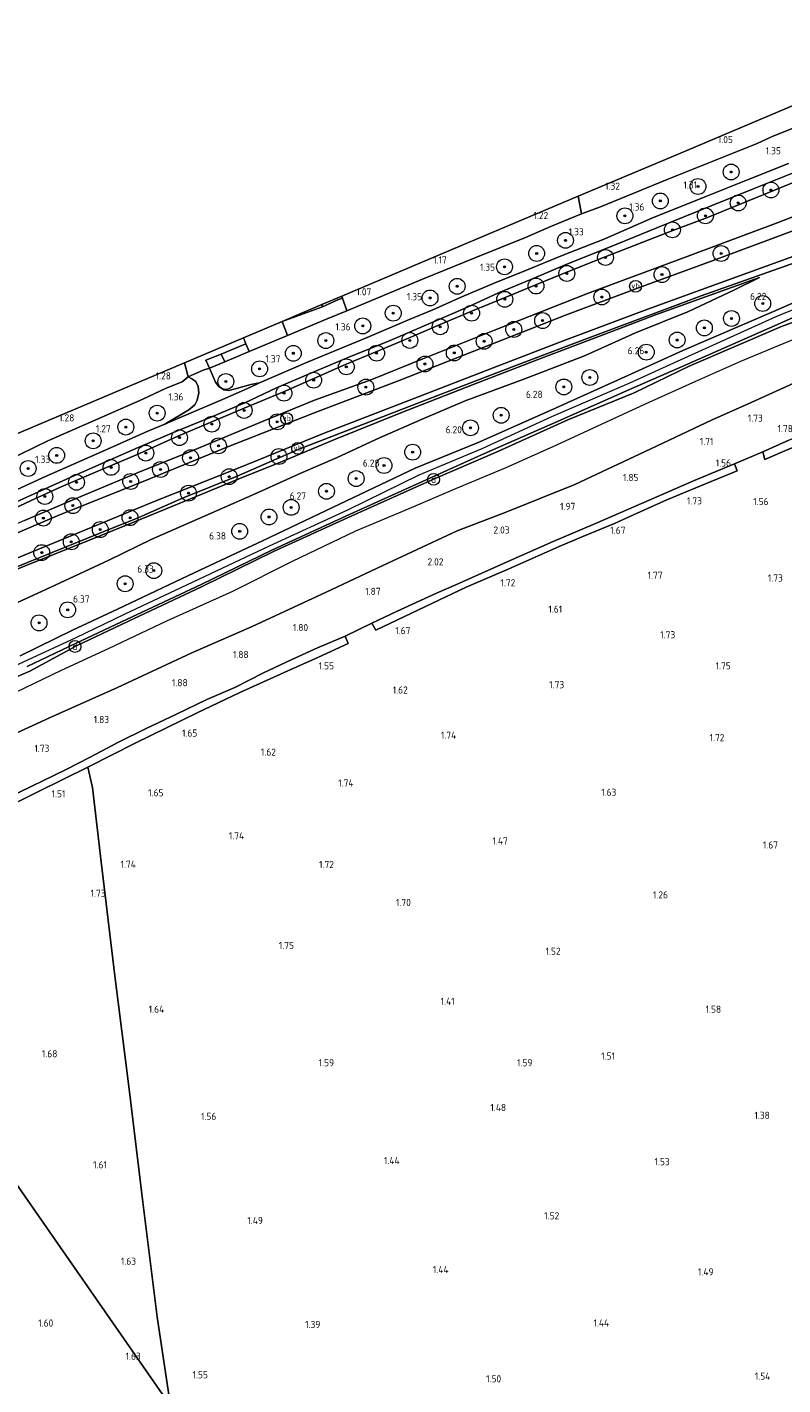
# Model space of a CAD drawing. Extents: x 130905 to 137824, y 412333 to 417928.
# Tile 246 of 256: x 135825 to 136016, y 416420 to 416762. Entities that reach past the tile are written whole.
import ezdxf
from ezdxf.enums import TextEntityAlignment as Align
from ezdxf.lldxf.tags import DXFTag

# ---------------------------------------------------------------- set-up
doc = ezdxf.new("R2010")
doc.units = 0
for name, color, linetype, lineweight in [('B-ME-GR-BOOM-S', 90, 'Continuous', 25), ('B-ME-GR-GRAS-GV', 60, 'Continuous', 13), ('B-ME-GW-TALUD_KRUIN-G', 90, 'Continuous', 18), ('B-ME-GW-TALUD_TEEN-G', 90, 'Continuous', 18), ('B-ME-IE-MEUBILAIR_DIJKPAAL-S', 7, 'Continuous', 25), ('B-ME-IE-MEUBILAIR_WEGMEUBILAIR-S', 7, 'Continuous', 25), ('B-ME-IE-TERREINAFSCHEIDING_DOORGANG-G', 210, 'Continuous', 18), ('B-ME-IE-TERREINAFSCHEIDING_KUNSTMATIG_HEKWERK-G', 20, 'IE-TERREINAFSCHEIDING-KUNSTMATIG', 18), ('B-ME-KG-GRENS_OPNAME-G', 210, 'KG-OPNAME', 18), ('B-ME-OG-BREUKLIJN-G', 7, 'Continuous', 18), ('B-ME-VH-ONVERHARD-GV', 252, 'Continuous', 18), ('B-ME-VH-VERHARDING_ASFALT-GV', 252, 'Continuous', 18), ('B-ME-VH-VERHARDING_HALFVERHARDING-GV', 252, 'Continuous', 18), ('B-ME-WH-WINTERBED-G', 150, 'WH-WINTERBED', 18), ('X-XX-AL-HOOGTELABEL-S', 7, 'Continuous', 25)]:
    doc.layers.add(name, color=color, linetype=linetype, lineweight=lineweight)
doc.styles.add('NLCS-ISO', font='NLCS-ISO.ttf')
doc.styles.add('NLCS-ISO-ANNOTATIVE-T18', font='NLCS-ISO.ttf', dxfattribs={"height": 1.8})
doc.styles.get("Standard").update_dxf_attribs({"font": 'arial.ttf'})
doc.linetypes.add('IE-TERREINAFSCHEIDING-KUNSTMATIG', pattern='A,4,[82,NLCS.SHX,S=0.75,R=90,X=0,Y=0],4,-2', length=10)
tags = doc.linetypes.add('KG-OPNAME', pattern='A,5.5,-2,["O",Standard,S=1.8,R=0,X=-0.5,Y=-0.9],-2,5.5,-2,[5,NLCS.SHX,S=0.75,R=0,X=0,Y=0],-2', length=19).pattern_tags.tags
tags[6] = DXFTag(74, 10)
tags = doc.linetypes.add('WH-WINTERBED', pattern='A,6,-3.5,["WB",Standard,S=1.8,R=0,X=-1.5,Y=-0.9],-3.5,6,-3.5,6,-3.5,6,-3.5,6,-3.5', length=51).pattern_tags.tags
tags[6] = DXFTag(74, 10)

# ---------------------------------------------------------------- blocks, each defined once
blk = doc.blocks.new('SAL-HOOGTELABEL-SO')
at = {"color": 0, "linetype": 'ByBlock', "lineweight": -2, "style": 'NLCS-ISO-ANNOTATIVE-T18'}
blk.add_attdef('HOOGTE', text='', height=1.8, dxfattribs=at).set_placement((2.79, 0), align=Align.RIGHT)
blk = doc.blocks.new('SGR-BOOM_01-SO')
at = {"linetype": 'ByBlock', "lineweight": 18}
h = blk.add_hatch(color=0, dxfattribs=at)
h.dxf.hatch_style = 1
edge = h.paths.add_edge_path()
edge.add_arc((0, 0), 0.25, 0, 360)
at = {"color": 0, "linetype": 'ByBlock', "lineweight": 18}
for radius in [2, 0.25]:
    blk.add_circle((0, 0), radius, dxfattribs=at)
blk = doc.blocks.new('SIE-DIJKPAAL-SO')
at = {"color": 0, "linetype": 'ByBlock', "lineweight": 18}
blk.add_circle((0, 0), 1.5, dxfattribs=at)
at = {"color": 0, "linetype": 'ByBlock', "lineweight": 18, "style": 'NLCS-ISO'}
blk.add_text('d', height=1.8, dxfattribs=at).set_placement((0, 0), align=Align.MIDDLE_CENTER)
blk = doc.blocks.new('SIE-WEG_PAAL_VERKEERSBORD-SO')
at = {"color": 0, "linetype": 'ByBlock', "lineweight": 18}
blk.add_circle((0, 0), 1.5, dxfattribs=at)
at = {"color": 0, "linetype": 'ByBlock', "lineweight": 18, "style": 'NLCS-ISO'}
blk.add_text('vb', height=1.5, dxfattribs=at).set_placement((0, 0.13), align=Align.MIDDLE_CENTER)

msp = doc.modelspace()

# ---------------------------------------------------------------- linework, layer by layer
at = {"layer": 'B-ME-GR-GRAS-GV'}
for points in [[(135969.944, 416716.619, 1.27), (135965.157, 416714.796, 1.143), (135964.286, 416719.247, 1.212), (135989.503, 416729.906, 1.12), (136014.72, 416740.565, 1.028), (136039.937, 416751.225, 0.936), (136065.154, 416761.884, 0.844), (136068.86, 416756.449, 0.861), (136059.638, 416752.641, 0.73), (136047.783, 416748.127, 0.873), (136036.327, 416743.375, 0.933), (136024.715, 416738.941, 0.874), (136013.074, 416734.211, 1.084), (136009.439, 416732.575, 1.192), (136003.157, 416730.043, 1.047), (135986.785, 416723.502, 1.11)], [(135925.067, 416698.369, 1.048), (135906.002, 416690.35, 1.176), (135904.923, 416693.577, 1.087), (135904.72, 416694.068, 1.087), (135934.503, 416706.657, 1.15), (135964.286, 416719.247, 1.212), (135965.157, 416714.796, 1.143), (135957.608, 416711.716, 0.99), (135951.017, 416708.888, 1.098), (135938.535, 416703.794, 1.243)], [(135901.02, 416688.341, 1.308), (135891.016, 416684.178, 1.253), (135889.651, 416687.698, 1.255), (135899.871, 416691.418, 1.306), (135903.869, 416693.239, 1.087), (135904.923, 416693.577, 1.087), (135906.002, 416690.35, 1.176)], [(135903.869, 416693.239, 1.087), (135899.871, 416691.418, 1.306), (135899.698, 416691.945, 1.348), (135904.72, 416694.068, 1.087), (135904.923, 416693.577, 1.087)], [(135899.871, 416691.418, 1.306), (135889.651, 416687.698, 1.255), (135899.698, 416691.945, 1.348)], [(135891.016, 416684.178, 1.253), (135881.35, 416680.123, 1.283), (135880.502, 416682.096, 1.265), (135879.902, 416683.578, 1.32), (135889.651, 416687.698, 1.255)], [(135869.757, 416675.463, 1.331), (135866.026, 416673.791, 1.499), (135865.085, 416677.314, 1.419), (135879.902, 416683.578, 1.32), (135880.502, 416682.096, 1.265), (135874.301, 416679.499, 1.263), (135870.415, 416677.959, 1.363), (135871.367, 416675.946, 1.382)], [(135881.35, 416680.123, 1.283), (135875.247, 416677.515, 1.371), (135874.301, 416679.499, 1.263), (135880.502, 416682.096, 1.265)], [(135875.247, 416677.515, 1.371), (135871.367, 416675.946, 1.382), (135870.415, 416677.959, 1.363), (135874.301, 416679.499, 1.263)], [(135830.61, 416657.592, 1.196), (135816.699, 416650.936, 0.821), (135814.822, 416654.712, 0.861), (135814.536, 416655.947, 0.881), (135839.81, 416666.63, 1.15), (135865.085, 416677.314, 1.419), (135866.026, 416673.791, 1.499), (135864.436, 416672.515, 1.512), (135860.418, 416670.881, 1.512), (135854.554, 416668.082, 1.395), (135842.737, 416662.89, 1.29)], [(136015.871, 416654.829, 1.847), (136011.424, 416652.876, 1.528), (136010.845, 416654.84, 1.522), (136017.404, 416657.751, 1.526), (136030.579, 416663.578, 1.611), (136041.749, 416668.446, 1.525), (136042.35, 416665.813, 1.458), (136037.235, 416663.911, 1.462), (136031.695, 416661.354, 1.526), (136023.858, 416658.227, 1.551)], [(135925.837, 416615.84, 1.694), (135913.264, 416609.917, 1.696), (135912.305, 416611.691, 1.607), (135918.52, 416614.603, 1.637), (135928.611, 416619.232, 1.722), (135933.673, 416621.397, 1.645), (135946.386, 416627.118, 1.679), (135958.032, 416632.277, 1.6), (135968.71, 416636.796, 1.604), (135982.794, 416642.88, 1.513), (135993.388, 416647.554, 1.527), (136003.728, 416651.819, 1.541), (136004.389, 416650.076, 1.545), (135996.438, 416646.743, 1.56), (135986.641, 416642.742, 1.549), (135978.291, 416638.964, 1.506), (135973.497, 416636.812, 1.566), (135965.516, 416633.522, 1.612), (135959.542, 416630.945, 1.617), (135946.638, 416625.286, 1.617), (135936.072, 416620.695, 1.656)], [(135841.853, 416570.233, 1.586), (135844.052, 416551.485, 1.577), (135847.511, 416522.77, 1.615), (135851.134, 416494.188, 1.644), (135854.595, 416465.75, 1.59), (135858.183, 416436.846, 1.6), (135861.491, 416414.423, 1.647), (135772.676, 416542.1, 1.432), (135777.637, 416544.455, 1.32), (135793.987, 416552.34, 1.235), (135793.227, 416554.292, 1.329), (135800.419, 416557.768, 1.329), (135801.357, 416556.086, 1.251), (135814.69, 416562.55, 1.304), (135828.12, 416569.124, 1.378), (135840.704, 416575.374, 1.548)], [(135841.551, 416312.244, 1.209), (135815.625, 416301.642, 1.158), (135812.462, 416315.171, 1.181), (135807.999, 416340.305, 1.26), (135799.2, 416355.192, 1.229), (135787.439, 416375.258, 1.172), (135784.412, 416382.422, 1.178), (135783.818, 416384.767, 1.211), (135778.643, 416409.441, 1.264), (135772.346, 416437.935, 1.238), (135766.681, 416465.242, 1.186), (135760.197, 416494.972, 1.208), (135755.589, 416515.575, 1.337), (135752.181, 416531.563, 1.357), (135758.973, 416535.335, 1.475), (135771.105, 416541.35, 1.433), (135772.676, 416542.1, 1.432), (135861.491, 416414.423, 1.647), (135862.777, 416403.73, 1.606), (135867.535, 416364.856, 1.402), (135871.517, 416333.354, 1.302), (135872.326, 416325.728, 1.244), (135863.449, 416321.266, 1.237)]]:
    msp.add_polyline3d(points, close=True, dxfattribs=at)
for points in [[(136017.319, 416727.5, 1.466), (136007.021, 416723.391, 1.529), (135996.519, 416719.206, 1.503), (135982.872, 416713.699, 1.472), (135971.016, 416708.565, 1.488), (135960.299, 416704.319, 1.545), (135951.323, 416700.646, 1.493), (135943.171, 416697.389, 1.445), (135935.002, 416693.906, 1.461), (135927.683, 416690.678, 1.493), (135921.513, 416688.095, 1.47), (135911.138, 416683.642, 1.443), (135904.404, 416680.928, 1.46), (135896.257, 416677.497, 1.461), (135884.006, 416672.209, 1.088), (135881.758, 416671.817, 1.283), (135878.144, 416670.779, 1.458), (135876.276, 416670.269, 1.455), (135874.965, 416670.501, 1.447), (135873.702, 416671.32, 1.439), (135872.864, 416672.389, 1.425), (135871.367, 416675.946, 1.382), (135875.247, 416677.515, 1.371), (135881.35, 416680.123, 1.283), (135891.016, 416684.178, 1.253), (135901.02, 416688.341, 1.308), (135906.002, 416690.35, 1.176), (135925.067, 416698.369, 1.048), (135938.535, 416703.794, 1.243), (135951.017, 416708.888, 1.098), (135957.608, 416711.716, 0.99), (135965.157, 416714.796, 1.143), (135969.944, 416716.619, 1.27), (135986.785, 416723.502, 1.11), (136003.157, 416730.043, 1.047), (136009.439, 416732.575, 1.192), (136013.074, 416734.211, 1.084), (136024.715, 416738.941, 0.874)], [(136022.504, 416724.331, 1.905), (135996.924, 416713.894, 1.946), (135988.208, 416710.59, 2.299), (135971.095, 416704.011, 1.961), (135962.021, 416700.355, 1.975), (135953.801, 416697.045, 1.904), (135945.874, 416693.734, 1.875), (135937.68, 416690.383, 2.076), (135929.563, 416686.979, 1.969), (135921.502, 416683.527, 1.935), (135913.109, 416679.998, 1.884), (135905.843, 416676.941, 1.929), (135897.631, 416673.366, 1.957), (135889.994, 416669.948, 2.075), (135880.062, 416665.833, 1.957), (135863.351, 416658.762, 2.01), (135852.942, 416654.129, 1.924), (135843.249, 416650.008, 1.95), (135833.999, 416646.019, 1.961), (135826.378, 416642.596, 1.944), (135811.377, 416635.497, 1.989)], [(135811.377, 416635.497, 1.989), (135826.378, 416642.596, 1.944), (135833.999, 416646.019, 1.961), (135843.249, 416650.008, 1.95), (135852.942, 416654.129, 1.924), (135863.351, 416658.762, 2.01), (135880.062, 416665.833, 1.957), (135889.994, 416669.948, 2.075), (135897.631, 416673.366, 1.957), (135905.843, 416676.941, 1.929), (135913.109, 416679.998, 1.884), (135921.502, 416683.527, 1.935), (135929.563, 416686.979, 1.969), (135937.68, 416690.383, 2.076), (135945.874, 416693.734, 1.875), (135953.801, 416697.045, 1.904), (135962.021, 416700.355, 1.975), (135971.095, 416704.011, 1.961), (135988.208, 416710.59, 2.299), (135996.924, 416713.894, 1.946), (136022.504, 416724.331, 1.905)], [(135822.663, 416642.23, 1.321), (135836.205, 416648.414, 1.38), (135844.78, 416652.139, 1.43), (135853.351, 416655.965, 1.494), (135863.482, 416660.204, 1.694), (135871.536, 416663.518, 1.4), (135880.273, 416667.22, 1.462), (135888.218, 416670.955, 1.522), (135896.875, 416674.707, 1.548), (135906.486, 416678.666, 1.508), (135916.886, 416682.908, 1.497), (135927.237, 416687.374, 1.541), (135936.396, 416691.278, 1.565), (135944.261, 416694.894, 1.526), (135952.416, 416698.303, 1.518), (135961.473, 416702.138, 1.58), (135972.193, 416706.409, 1.533), (135984.111, 416711.265, 1.545), (135997.841, 416716.871, 1.503), (136008.279, 416721.055, 1.532), (136018.334, 416725.083, 1.542)], [(135824.748, 416637.499, 2.569), (135838.955, 416643.552, 2.711), (135853.414, 416649.609, 3.001), (135867.172, 416655.163, 3.262), (135884.922, 416662.552, 3.509), (135897.833, 416667.838, 3.71), (135912.265, 416673.069, 4.053), (135925.184, 416678.273, 4.26), (135943.203, 416685.527, 4.378), (135966.712, 416694.788, 4.885), (135992.452, 416704.321, 5.365), (136014.77, 416712.631, 5.686), (136035.222, 416720.607, 5.856)], [(136035.222, 416720.607, 5.856), (136014.77, 416712.631, 5.686), (135992.452, 416704.321, 5.365), (135966.712, 416694.788, 4.885), (135943.203, 416685.527, 4.378), (135925.184, 416678.273, 4.26), (135912.265, 416673.069, 4.053), (135897.833, 416667.838, 3.71), (135884.922, 416662.552, 3.509), (135867.172, 416655.163, 3.262), (135853.414, 416649.609, 3.001), (135838.955, 416643.552, 2.711), (135824.748, 416637.499, 2.569)], [(136019.34, 416710.889, 5.96), (135998.335, 416703.04, 5.561), (135979.493, 416696.168, 5.247), (135961.128, 416689.264, 4.859), (135940.374, 416681.116, 4.512), (135919.181, 416672.849, 4.094), (135897.626, 416664.586, 3.736), (135876.148, 416656.17, 3.338), (135855.035, 416647.512, 3.016), (135833.363, 416638.863, 2.661), (135815.408, 416631.247, 2.402)], [(135806.867, 416619.331, 2.375), (135825.437, 416626.982, 2.695), (135843.696, 416634.347, 3.192), (135853.567, 416638.334, 3.342), (135864.529, 416643.153, 3.549), (135878.322, 416648.696, 3.884), (135893.726, 416655.47, 3.912), (135921.671, 416666.312, 4.5), (135930.84, 416669.796, 4.622), (135948.575, 416676.588, 4.96), (135963.912, 416682.399, 5.229), (135973.341, 416685.904, 5.418), (135990.196, 416692.274, 5.595), (135995.33, 416694.148, 5.819), (136021.98, 416703.612, 6.22)], [(136021.98, 416703.612, 6.22), (135995.33, 416694.148, 5.819), (135990.196, 416692.274, 5.595), (135973.341, 416685.904, 5.418), (135963.912, 416682.399, 5.229), (135948.575, 416676.588, 4.96), (135930.84, 416669.796, 4.622), (135921.671, 416666.312, 4.5), (135893.726, 416655.47, 3.912), (135878.322, 416648.696, 3.884), (135864.529, 416643.153, 3.549), (135853.567, 416638.334, 3.342), (135843.696, 416634.347, 3.192), (135825.437, 416626.982, 2.695), (135806.867, 416619.331, 2.375)], [(135818.256, 416626.231, 2.451), (135836.248, 416633.583, 2.678), (135857.437, 416642.335, 2.988), (135878.611, 416650.736, 3.362), (135900.278, 416659.539, 3.72), (135921.654, 416667.8, 4.164), (135942.904, 416675.998, 4.541), (135960.78, 416682.865, 4.974), (135981.668, 416690.75, 5.231), (136000.359, 416697.515, 5.628), (136021.47, 416705.168, 5.991)], [(135807.162, 416618.808, 2.375), (135825.692, 416626.454, 2.695), (135838.579, 416631.608, 2.968), (135852.48, 416637.18, 3.288), (135866.548, 416643.037, 3.533), (135878.593, 416647.956, 3.855), (135890.071, 416652.614, 4.102), (135902.727, 416657.888, 4.155), (135919.614, 416664.671, 4.438), (135938.086, 416671.88, 4.729), (135953.951, 416678.07, 5.103), (135971.047, 416684.486, 5.316), (135983.776, 416689.341, 5.46), (135996.402, 416693.911, 5.689), (136010.004, 416698.767, 5.94), (136003.737, 416695.645, 6.179), (135992.095, 416690.231, 6.22), (135978.767, 416684.879, 6.173), (135965.915, 416679.021, 6.338), (135950.652, 416673.132, 6.284), (135935.799, 416667.674, 5.919), (135924.975, 416663.12, 5.965), (135914.245, 416658.395, 6.008), (135903.572, 416653.432, 6.01), (135894.415, 416649.464, 6.003), (135882.866, 416644.286, 6.064), (135869.691, 416638.462, 6.035), (135856.801, 416632.813, 6.043), (135846.016, 416627.518, 6.12), (135831.151, 416620.644, 6.183), (135818.726, 416614.972, 6.173)], [(135818.726, 416614.972, 6.173), (135831.151, 416620.644, 6.183), (135846.016, 416627.518, 6.12), (135856.801, 416632.813, 6.043), (135869.691, 416638.462, 6.035), (135882.866, 416644.286, 6.064), (135894.415, 416649.464, 6.003), (135903.572, 416653.432, 6.01), (135914.245, 416658.395, 6.008), (135924.975, 416663.12, 5.965), (135935.799, 416667.674, 5.919), (135950.652, 416673.132, 6.284), (135965.915, 416679.021, 6.338), (135978.767, 416684.879, 6.173), (135992.095, 416690.231, 6.22), (136003.737, 416695.645, 6.179), (136010.004, 416698.767, 5.94), (135996.402, 416693.911, 5.689), (135983.776, 416689.341, 5.46), (135971.047, 416684.486, 5.316), (135953.951, 416678.07, 5.103), (135938.086, 416671.88, 4.729), (135919.614, 416664.671, 4.438), (135902.727, 416657.888, 4.155), (135890.071, 416652.614, 4.102), (135878.593, 416647.956, 3.855), (135866.548, 416643.037, 3.533), (135852.48, 416637.18, 3.288), (135838.579, 416631.608, 2.968), (135825.692, 416626.454, 2.695), (135807.162, 416618.808, 2.375)], [(136031.244, 416697.961, 6.133), (136013.596, 416690.254, 6.224), (135990.699, 416680.412, 6.178), (135976.858, 416674.078, 6.364), (135957.094, 416665.216, 6.333), (135939.087, 416657.159, 6.217), (135923.237, 416650.701, 6.087), (135904.172, 416641.634, 6.28), (135884.761, 416632.454, 6.227), (135867.47, 416624.325, 6.416), (135848.154, 416615.232, 6.322), (135836.811, 416609.857, 6.37), (135823.61, 416603.424, 6.459)], [(135825.366, 416600.704, 6.232), (135837.784, 416606.606, 6.3), (135850.435, 416612.603, 6.35), (135869.252, 416621.395, 6.343), (135887.227, 416630.142, 6.305), (135906.837, 416639.113, 6.317), (135925.096, 416647.409, 6.193), (135940.725, 416654.386, 6.181), (135958.5, 416662.271, 6.17), (135977.877, 416670.807, 6.215), (135991.891, 416676.932, 6.181), (136015.365, 416687.237, 6.095), (136032.082, 416694.767, 6.149)], [(136022.895, 416689.159, 6.061), (136015.57, 416686.467, 6.092), (135992.274, 416676.401, 6.149), (135978.457, 416669.711, 6.242), (135961.692, 416662.901, 6.028), (135944.055, 416654.939, 6.162), (135927.705, 416647.837, 6.3), (135907.112, 416638.619, 6.317), (135887.496, 416629.686, 6.305), (135869.542, 416620.91, 6.343), (135850.772, 416612.109, 6.329), (135837.865, 416605.958, 6.3), (135826.102, 416599.566, 6.232), (135810.382, 416592.854, 6.287)], [(135810.382, 416592.854, 6.287), (135826.102, 416599.566, 6.232), (135837.865, 416605.958, 6.3), (135850.772, 416612.109, 6.329), (135869.542, 416620.91, 6.343), (135887.496, 416629.686, 6.305), (135907.112, 416638.619, 6.317), (135927.705, 416647.837, 6.3), (135944.055, 416654.939, 6.162), (135961.692, 416662.901, 6.028), (135978.457, 416669.711, 6.242), (135992.274, 416676.401, 6.149), (136015.57, 416686.467, 6.092), (136022.895, 416689.159, 6.061)], [(135813.933, 416580.001, 2.651), (135831.022, 416587.812, 2.864), (135848.155, 416595.474, 2.826), (135866.888, 416604.162, 2.739), (135882.091, 416610.838, 2.639), (135900.788, 416619.481, 2.701), (135914.862, 416626.093, 2.639), (135933.836, 416634.926, 2.764), (135945.943, 416639.572, 2.639), (135963.454, 416646.624, 2.476), (135982.601, 416655.625, 2.476), (135998.065, 416662.936, 2.501), (136007.037, 416666.864, 2.614), (136018.732, 416672.188, 2.676)], [(136018.732, 416672.188, 2.676), (136007.037, 416666.864, 2.614), (135998.065, 416662.936, 2.501), (135982.601, 416655.625, 2.476), (135963.454, 416646.624, 2.476), (135945.943, 416639.572, 2.639), (135933.836, 416634.926, 2.764), (135914.862, 416626.093, 2.639), (135900.788, 416619.481, 2.701), (135882.091, 416610.838, 2.639), (135866.888, 416604.162, 2.739), (135848.155, 416595.474, 2.826), (135831.022, 416587.812, 2.864), (135813.933, 416580.001, 2.651)], [(135816.699, 416650.936, 0.821), (135830.61, 416657.592, 1.196), (135842.737, 416662.89, 1.29), (135854.554, 416668.082, 1.395), (135860.418, 416670.881, 1.512), (135864.436, 416672.515, 1.512), (135866.026, 416673.791, 1.499), (135866.942, 416673.257, 1.43), (135867.931, 416672.591, 1.368), (135868.518, 416671.282, 1.316), (135868.666, 416669.711, 1.361), (135868.233, 416667.853, 1.37), (135867.69, 416666.714, 1.416), (135866.125, 416665.451, 1.386), (135860.078, 416661.805, 1.41), (135855.842, 416660.05, 1.413), (135844.155, 416654.836, 1.395), (135837.083, 416651.726, 1.321), (135830.179, 416648.709, 1.404), (135821.772, 416644.837, 1.419)], [(135861.491, 416414.423, 1.647), (135858.183, 416436.846, 1.6), (135854.595, 416465.75, 1.59), (135851.134, 416494.188, 1.644), (135847.511, 416522.77, 1.615), (135844.052, 416551.485, 1.577), (135841.853, 416570.233, 1.586), (135840.704, 416575.374, 1.548), (135852.588, 416581.4, 1.743), (135868.418, 416589.169, 1.862), (135878.877, 416594.071, 1.791), (135890.196, 416599.242, 1.779), (135898.81, 416603.071, 1.653), (135906.3, 416606.516, 1.679), (135905.593, 416608.42, 1.587), (135912.305, 416611.691, 1.607), (135913.264, 416609.917, 1.696), (135925.837, 416615.84, 1.694), (135936.072, 416620.695, 1.656), (135946.638, 416625.286, 1.617), (135959.542, 416630.945, 1.617), (135965.516, 416633.522, 1.612), (135973.497, 416636.812, 1.566), (135978.291, 416638.964, 1.506), (135986.641, 416642.742, 1.549), (135996.438, 416646.743, 1.56), (136004.389, 416650.076, 1.545), (136003.728, 416651.819, 1.541), (136010.845, 416654.84, 1.522), (136011.424, 416652.876, 1.528), (136015.871, 416654.829, 1.847), (136023.858, 416658.227, 1.551)], [(136017.404, 416657.751, 1.526), (136010.845, 416654.84, 1.522), (136003.728, 416651.819, 1.541), (135993.388, 416647.554, 1.527), (135982.794, 416642.88, 1.513), (135968.71, 416636.796, 1.604), (135958.032, 416632.277, 1.6), (135946.386, 416627.118, 1.679), (135933.673, 416621.397, 1.645), (135928.611, 416619.232, 1.722), (135918.52, 416614.603, 1.637), (135912.305, 416611.691, 1.607), (135905.593, 416608.42, 1.587), (135898.628, 416605.484, 1.577), (135891.953, 416602.405, 1.604), (135884.977, 416599.143, 1.59), (135877.743, 416595.447, 1.569), (135870.681, 416592.403, 1.651), (135863.027, 416588.761, 1.659), (135855.407, 416585.1, 1.716), (135848.457, 416581.706, 1.671), (135841.313, 416577.879, 1.569), (135835.262, 416574.76, 1.513), (135820.707, 416567.714, 1.455)], [(135820.707, 416567.714, 1.455), (135835.262, 416574.76, 1.513), (135841.313, 416577.879, 1.569), (135848.457, 416581.706, 1.671), (135855.407, 416585.1, 1.716), (135863.027, 416588.761, 1.659), (135870.681, 416592.403, 1.651), (135877.743, 416595.447, 1.569), (135884.977, 416599.143, 1.59), (135891.953, 416602.405, 1.604), (135898.628, 416605.484, 1.577), (135905.593, 416608.42, 1.587), (135906.3, 416606.516, 1.679), (135898.81, 416603.071, 1.653), (135890.196, 416599.242, 1.779), (135878.877, 416594.071, 1.791), (135868.418, 416589.169, 1.862), (135852.588, 416581.4, 1.743), (135840.704, 416575.374, 1.548), (135828.12, 416569.124, 1.378), (135814.69, 416562.55, 1.304)]]:
    msp.add_polyline3d(points, dxfattribs=at)
at = {"layer": 'B-ME-GW-TALUD_KRUIN-G'}
for points in [[(136081.729, 416737.872, 6.137), (136072.208, 416734.671, 6.136), (136057.603, 416728.961, 6.183), (136035.222, 416720.607, 5.856), (136014.77, 416712.631, 5.686), (135992.452, 416704.321, 5.365), (135966.712, 416694.788, 4.885), (135943.203, 416685.527, 4.378), (135925.184, 416678.273, 4.26), (135912.265, 416673.069, 4.053), (135897.833, 416667.838, 3.71), (135884.922, 416662.552, 3.509), (135867.172, 416655.163, 3.262), (135853.414, 416649.609, 3.001), (135838.955, 416643.552, 2.711), (135824.748, 416637.499, 2.569), (135813.155, 416632.53, 2.361), (135802.16, 416628.064, 2.056)], [(135755.349, 416567.032, 6.365), (135764.102, 416570.864, 6.28), (135778.411, 416577.531, 6.36), (135793.761, 416584.777, 6.282), (135810.382, 416592.854, 6.287), (135826.102, 416599.566, 6.232), (135837.865, 416605.958, 6.3), (135850.772, 416612.109, 6.329), (135869.542, 416620.91, 6.343), (135887.496, 416629.686, 6.305), (135907.112, 416638.619, 6.317), (135927.705, 416647.837, 6.3), (135944.055, 416654.939, 6.162), (135961.692, 416662.901, 6.028), (135978.457, 416669.711, 6.242), (135992.274, 416676.401, 6.149), (136015.57, 416686.467, 6.092), (136022.895, 416689.159, 6.061), (136035.62, 416695.079, 6.122), (136047.476, 416700.212, 6.094), (136053.247, 416702.714, 5.874)], [(135746.177, 416580.22, 6.183), (135756.911, 416585.779, 6.132), (135766.773, 416590.742, 6.229), (135779.005, 416596.729, 6.096), (135790.88, 416601.492, 6.175), (135804.421, 416608.12, 6.132), (135818.726, 416614.972, 6.173), (135831.151, 416620.644, 6.183), (135846.016, 416627.518, 6.12), (135856.801, 416632.813, 6.043), (135869.691, 416638.462, 6.035), (135882.866, 416644.286, 6.064), (135894.415, 416649.464, 6.003), (135903.572, 416653.432, 6.01), (135914.245, 416658.395, 6.008), (135924.975, 416663.12, 5.965), (135935.799, 416667.674, 5.919), (135950.652, 416673.132, 6.284), (135965.915, 416679.021, 6.338), (135978.767, 416684.879, 6.173), (135992.095, 416690.231, 6.22), (136003.737, 416695.645, 6.179), (136010.004, 416698.767, 5.94)]]:
    msp.add_polyline3d(points, dxfattribs=at)
at = {"layer": 'B-ME-GW-TALUD_TEEN-G'}
for points in [[(135802.16, 416628.064, 2.056), (135804.105, 416630.897, 1.676), (135806.895, 416633.034, 1.776), (135811.377, 416635.497, 1.989), (135826.378, 416642.596, 1.944), (135833.999, 416646.019, 1.961), (135843.249, 416650.008, 1.95), (135852.942, 416654.129, 1.924), (135863.351, 416658.762, 2.01), (135880.062, 416665.833, 1.957), (135889.994, 416669.948, 2.075), (135897.631, 416673.366, 1.957), (135905.843, 416676.941, 1.929), (135913.109, 416679.998, 1.884), (135921.502, 416683.527, 1.935), (135929.563, 416686.979, 1.969), (135937.68, 416690.383, 2.076), (135945.874, 416693.734, 1.875), (135953.801, 416697.045, 1.904), (135962.021, 416700.355, 1.975), (135971.095, 416704.011, 1.961), (135988.208, 416710.59, 2.299), (135996.924, 416713.894, 1.946), (136022.504, 416724.331, 1.905)], [(136010.004, 416698.767, 5.94), (135996.402, 416693.911, 5.689), (135983.776, 416689.341, 5.46), (135971.047, 416684.486, 5.316), (135953.951, 416678.07, 5.103), (135938.086, 416671.88, 4.729), (135919.614, 416664.671, 4.438), (135902.727, 416657.888, 4.155), (135890.071, 416652.614, 4.102), (135878.593, 416647.956, 3.855), (135866.548, 416643.037, 3.533), (135852.48, 416637.18, 3.288), (135838.579, 416631.608, 2.968), (135825.692, 416626.454, 2.695), (135807.162, 416618.808, 2.375), (135794.195, 416613.489, 2.116), (135786.175, 416610.194, 2.055), (135769.407, 416603.17, 1.832), (135760.558, 416599.689, 1.797), (135747.592, 416594.368, 1.745), (135739.138, 416590.34, 1.843)], [(136036.269, 416681.989, 3), (136031.272, 416678.401, 2.676), (136027.399, 416676.28, 2.689), (136018.732, 416672.188, 2.676), (136007.037, 416666.864, 2.614), (135998.065, 416662.936, 2.501), (135982.601, 416655.625, 2.476), (135963.454, 416646.624, 2.476), (135945.943, 416639.572, 2.639), (135933.836, 416634.926, 2.764), (135914.862, 416626.093, 2.639), (135900.788, 416619.481, 2.701), (135882.091, 416610.838, 2.639), (135866.888, 416604.162, 2.739), (135848.155, 416595.474, 2.826), (135831.022, 416587.812, 2.864), (135813.933, 416580.001, 2.651), (135795.779, 416571.11, 2.526), (135785.015, 416563.801, 2.426), (135777.271, 416558.739, 2.389), (135765.315, 416552.67, 2.297)]]:
    msp.add_polyline3d(points, dxfattribs=at)
at = {"layer": 'B-ME-IE-TERREINAFSCHEIDING_DOORGANG-G'}
for points in [[(136009.439, 416732.575, 1.192), (136013.074, 416734.211, 1.084)], [(135965.157, 416714.796, 1.143), (135969.944, 416716.619, 1.27)], [(135903.869, 416693.239, 1.087), (135899.871, 416691.418, 1.306)], [(135904.923, 416693.577, 1.087), (135906.002, 416690.35, 1.176)], [(135891.016, 416684.178, 1.253), (135889.651, 416687.698, 1.255)], [(135881.35, 416680.123, 1.283), (135880.502, 416682.096, 1.265)], [(135875.247, 416677.515, 1.371), (135874.301, 416679.499, 1.263)], [(135866.026, 416673.791, 1.499), (135869.757, 416675.463, 1.331), (135871.367, 416675.946, 1.382)], [(135860.418, 416670.881, 1.512), (135864.436, 416672.515, 1.512)], [(136003.728, 416651.819, 1.541), (136010.845, 416654.84, 1.522)], [(135912.305, 416611.691, 1.607), (135905.593, 416608.42, 1.587)], [(135840.704, 416575.374, 1.548), (135841.853, 416570.233, 1.586)]]:
    msp.add_polyline3d(points, dxfattribs=at)
at = {"layer": 'B-ME-IE-TERREINAFSCHEIDING_KUNSTMATIG_HEKWERK-G'}
for points in [[(136068.86, 416756.449, 0.861), (136059.638, 416752.641, 0.73), (136047.783, 416748.127, 0.873), (136036.327, 416743.375, 0.933), (136024.715, 416738.941, 0.874), (136013.074, 416734.211, 1.084)], [(136009.439, 416732.575, 1.192), (136003.157, 416730.043, 1.047), (135986.785, 416723.502, 1.11), (135969.944, 416716.619, 1.27)], [(135964.286, 416719.247, 1.212), (135965.157, 416714.796, 1.143), (135957.608, 416711.716, 0.99), (135951.017, 416708.888, 1.098), (135938.535, 416703.794, 1.243), (135925.067, 416698.369, 1.048), (135906.002, 416690.35, 1.176), (135901.02, 416688.341, 1.308), (135891.016, 416684.178, 1.253), (135881.35, 416680.123, 1.283), (135875.247, 416677.515, 1.371), (135871.367, 416675.946, 1.382), (135870.415, 416677.959, 1.363), (135874.301, 416679.499, 1.263), (135880.502, 416682.096, 1.265), (135879.902, 416683.578, 1.32)], [(136021.98, 416703.612, 6.22), (135995.33, 416694.148, 5.819), (135990.196, 416692.274, 5.595), (135973.341, 416685.904, 5.418), (135963.912, 416682.399, 5.229), (135948.575, 416676.588, 4.96), (135930.84, 416669.796, 4.622), (135921.671, 416666.312, 4.5), (135893.726, 416655.47, 3.912), (135878.322, 416648.696, 3.884), (135864.529, 416643.153, 3.549), (135853.567, 416638.334, 3.342), (135843.696, 416634.347, 3.192), (135825.437, 416626.982, 2.695), (135806.867, 416619.331, 2.375), (135793.915, 416614.023, 2.103), (135785.896, 416610.728, 2.055), (135777.352, 416607.202, 1.84), (135768.856, 416603.666, 1.832), (135760.321, 416600.252, 1.824), (135747.276, 416594.819, 1.818), (135738.558, 416591.174, 1.806)], [(135904.923, 416693.577, 1.087), (135903.869, 416693.239, 1.087)], [(135904.72, 416694.068, 1.087), (135904.923, 416693.577, 1.087)], [(135899.698, 416691.945, 1.348), (135899.871, 416691.418, 1.306), (135889.651, 416687.698, 1.255)], [(135865.085, 416677.314, 1.419), (135866.026, 416673.791, 1.499), (135864.436, 416672.515, 1.512)], [(135860.418, 416670.881, 1.512), (135854.554, 416668.082, 1.395), (135842.737, 416662.89, 1.29), (135830.61, 416657.592, 1.196), (135816.699, 416650.936, 0.821), (135814.822, 416654.712, 0.861)], [(136042.35, 416665.813, 1.458), (136037.235, 416663.911, 1.462), (136031.695, 416661.354, 1.526), (136023.858, 416658.227, 1.551), (136015.871, 416654.829, 1.847), (136011.424, 416652.876, 1.528), (136010.845, 416654.84, 1.522), (136017.404, 416657.751, 1.526), (136030.579, 416663.578, 1.611), (136041.749, 416668.446, 1.525)], [(135820.707, 416567.714, 1.455), (135835.262, 416574.76, 1.513), (135841.313, 416577.879, 1.569), (135848.457, 416581.706, 1.671), (135855.407, 416585.1, 1.716), (135863.027, 416588.761, 1.659), (135870.681, 416592.403, 1.651), (135877.743, 416595.447, 1.569), (135884.977, 416599.143, 1.59), (135891.953, 416602.405, 1.604), (135898.628, 416605.484, 1.577), (135905.593, 416608.42, 1.587), (135906.3, 416606.516, 1.679), (135898.81, 416603.071, 1.653), (135890.196, 416599.242, 1.779), (135878.877, 416594.071, 1.791), (135868.418, 416589.169, 1.862), (135852.588, 416581.4, 1.743), (135840.704, 416575.374, 1.548), (135828.12, 416569.124, 1.378), (135814.69, 416562.55, 1.304)], [(135841.853, 416570.233, 1.586), (135844.052, 416551.485, 1.577), (135847.511, 416522.77, 1.615), (135851.134, 416494.188, 1.644), (135854.595, 416465.75, 1.59), (135858.183, 416436.846, 1.6), (135861.491, 416414.423, 1.647)]]:
    msp.add_polyline3d(points, dxfattribs=at)
msp.add_polyline3d([(135913.264, 416609.917, 1.696), (135912.305, 416611.691, 1.607), (135918.52, 416614.603, 1.637), (135928.611, 416619.232, 1.722), (135933.673, 416621.397, 1.645), (135946.386, 416627.118, 1.679), (135958.032, 416632.277, 1.6), (135968.71, 416636.796, 1.604), (135982.794, 416642.88, 1.513), (135993.388, 416647.554, 1.527), (136003.728, 416651.819, 1.541), (136004.389, 416650.076, 1.545), (135996.438, 416646.743, 1.56), (135986.641, 416642.742, 1.549), (135978.291, 416638.964, 1.506), (135973.497, 416636.812, 1.566), (135965.516, 416633.522, 1.612), (135959.542, 416630.945, 1.617), (135946.638, 416625.286, 1.617), (135936.072, 416620.695, 1.656), (135925.837, 416615.84, 1.694)], close=True, dxfattribs=at)
at = {"layer": 'B-ME-KG-GRENS_OPNAME-G'}
msp.add_polyline3d([(136065.154, 416761.884, 0.844), (136039.937, 416751.225, 0.936), (136014.72, 416740.565, 1.028), (135989.503, 416729.906, 1.12), (135964.286, 416719.247, 1.212), (135934.503, 416706.657, 1.15), (135904.72, 416694.068, 1.087), (135899.698, 416691.945, 1.348), (135889.651, 416687.698, 1.255), (135879.902, 416683.578, 1.32), (135865.085, 416677.314, 1.419), (135839.81, 416666.63, 1.15), (135814.536, 416655.947, 0.881), (135813.229, 416655.395, 0.01), (135812.05, 416654.896, 0.01), (135810.751, 416654.347, 1.024), (135785.4, 416642.487, 0.933), (135760.049, 416630.626, 0.841), (135753.989, 416627.715, 0.01), (135745.638, 416623.704, 0.01), (135734.676, 416618.395, 1.224), (135723.424, 416612.933, 1.479)], dxfattribs=at)
at = {"layer": 'B-ME-OG-BREUKLIJN-G'}
msp.add_polyline3d([(136046.597, 416697.355, 5.391), (136040.776, 416692.936, 4.841), (136033.897, 416689.48, 4.678), (136026.977, 416686.343, 4.528), (136017.152, 416682.542, 4.703), (136005.258, 416677.574, 4.766), (135993.865, 416672.564, 4.816), (135981.231, 416666.9, 4.891), (135969.053, 416661.23, 4.816), (135958.873, 416656.522, 4.866), (135946.078, 416650.78, 5.053), (135933.393, 416645.516, 5.066), (135921.624, 416640.466, 5.166), (135908.204, 416634.848, 5.216), (135892.247, 416627.215, 5.066), (135877.145, 416619.626, 5.116), (135860.541, 416612.162, 5.116), (135845.814, 416605.206, 5.253), (135833.958, 416599.747, 5.178), (135822.626, 416594.258, 5.166), (135806.073, 416586.394, 5.041), (135790.855, 416578.636, 5.053), (135772.733, 416570.27, 5.066), (135758.07, 416563.005, 4.928)], dxfattribs=at)
at = {"layer": 'B-ME-VH-ONVERHARD-GV'}
msp.add_polyline3d([(135874.965, 416670.501, 1.447), (135876.276, 416670.269, 1.455), (135878.144, 416670.779, 1.458), (135881.758, 416671.817, 1.283), (135884.006, 416672.209, 1.088), (135881.528, 416671.037, 1.346), (135874.633, 416668, 1.378), (135863.992, 416663.519, 1.389), (135860.078, 416661.805, 1.41), (135866.125, 416665.451, 1.386), (135867.69, 416666.714, 1.416), (135868.233, 416667.853, 1.37), (135868.666, 416669.711, 1.361), (135868.518, 416671.282, 1.316), (135867.931, 416672.591, 1.368), (135866.942, 416673.257, 1.43), (135866.026, 416673.791, 1.499), (135869.757, 416675.463, 1.331), (135871.367, 416675.946, 1.382), (135872.864, 416672.389, 1.425), (135873.702, 416671.32, 1.439)], close=True, dxfattribs=at)
at = {"layer": 'B-ME-VH-VERHARDING_ASFALT-GV'}
for points in [[(135821.772, 416644.837, 1.419), (135830.179, 416648.709, 1.404), (135837.083, 416651.726, 1.321), (135844.155, 416654.836, 1.395), (135855.842, 416660.05, 1.413), (135860.078, 416661.805, 1.41), (135863.992, 416663.519, 1.389), (135874.633, 416668, 1.378), (135881.528, 416671.037, 1.346), (135884.006, 416672.209, 1.088), (135896.257, 416677.497, 1.461), (135904.404, 416680.928, 1.46), (135911.138, 416683.642, 1.443), (135921.513, 416688.095, 1.47), (135927.683, 416690.678, 1.493), (135935.002, 416693.906, 1.461), (135943.171, 416697.389, 1.445), (135951.323, 416700.646, 1.493), (135960.299, 416704.319, 1.545), (135971.016, 416708.565, 1.488), (135982.872, 416713.699, 1.472), (135996.519, 416719.206, 1.503), (136007.021, 416723.391, 1.529), (136017.319, 416727.5, 1.466)], [(136018.334, 416725.083, 1.542), (136008.279, 416721.055, 1.532), (135997.841, 416716.871, 1.503), (135984.111, 416711.265, 1.545), (135972.193, 416706.409, 1.533), (135961.473, 416702.138, 1.58), (135952.416, 416698.303, 1.518), (135944.261, 416694.894, 1.526), (135936.396, 416691.278, 1.565), (135927.237, 416687.374, 1.541), (135916.886, 416682.908, 1.497), (135906.486, 416678.666, 1.508), (135896.875, 416674.707, 1.548), (135888.218, 416670.955, 1.522), (135880.273, 416667.22, 1.462), (135871.536, 416663.518, 1.4), (135863.482, 416660.204, 1.694), (135853.351, 416655.965, 1.494), (135844.78, 416652.139, 1.43), (135836.205, 416648.414, 1.38), (135822.663, 416642.23, 1.321)], [(135815.408, 416631.247, 2.402), (135833.363, 416638.863, 2.661), (135855.035, 416647.512, 3.016), (135876.148, 416656.17, 3.338), (135897.626, 416664.586, 3.736), (135919.181, 416672.849, 4.094), (135940.374, 416681.116, 4.512), (135961.128, 416689.264, 4.859), (135979.493, 416696.168, 5.247), (135998.335, 416703.04, 5.561), (136019.34, 416710.889, 5.96)], [(136021.47, 416705.168, 5.991), (136000.359, 416697.515, 5.628), (135981.668, 416690.75, 5.231), (135960.78, 416682.865, 4.974), (135942.904, 416675.998, 4.541), (135921.654, 416667.8, 4.164), (135900.278, 416659.539, 3.72), (135878.611, 416650.736, 3.362), (135857.437, 416642.335, 2.988), (135836.248, 416633.583, 2.678), (135818.256, 416626.231, 2.451)]]:
    msp.add_polyline3d(points, dxfattribs=at)
at = {"layer": 'B-ME-VH-VERHARDING_HALFVERHARDING-GV'}
for points in [[(135823.61, 416603.424, 6.459), (135836.811, 416609.857, 6.37), (135848.154, 416615.232, 6.322), (135867.47, 416624.325, 6.416), (135884.761, 416632.454, 6.227), (135904.172, 416641.634, 6.28), (135923.237, 416650.701, 6.087), (135939.087, 416657.159, 6.217), (135957.094, 416665.216, 6.333), (135976.858, 416674.078, 6.364), (135990.699, 416680.412, 6.178), (136013.596, 416690.254, 6.224), (136031.244, 416697.961, 6.133)], [(136032.082, 416694.767, 6.149), (136015.365, 416687.237, 6.095), (135991.891, 416676.932, 6.181), (135977.877, 416670.807, 6.215), (135958.5, 416662.271, 6.17), (135940.725, 416654.386, 6.181), (135925.096, 416647.409, 6.193), (135906.837, 416639.113, 6.317), (135887.227, 416630.142, 6.305), (135869.252, 416621.395, 6.343), (135850.435, 416612.603, 6.35), (135837.784, 416606.606, 6.3), (135825.366, 416600.704, 6.232)]]:
    msp.add_polyline3d(points, dxfattribs=at)
at = {"layer": 'B-ME-WH-WINTERBED-G'}
msp.add_polyline3d([(136091.913, 416723.042, 6.449), (136079.332, 416717.215, 6.325), (136064.524, 416711.172, 6.302), (136046.592, 416702.364, 6.141), (136031.201, 416695.846, 6.139), (136014.196, 416688.896, 6.155), (135991.105, 416678.467, 6.201), (135977.113, 416672.03, 6.209), (135957.608, 416663.646, 6.302), (135940.008, 416655.568, 6.296), (135924.109, 416648.997, 6.242), (135906.122, 416640.104, 6.282), (135886.415, 416631.053, 6.282), (135868.625, 416622.64, 6.359), (135849.832, 416613.848, 6.356), (135837.487, 416607.923, 6.364), (135824.569, 416601.916, 6.38), (135809.215, 416594.705, 6.376), (135792.547, 416586.955, 6.386), (135776.931, 416579.667, 6.386), (135753.909, 416569.149, 6.428)], dxfattribs=at)

# ---------------------------------------------------------------- block references
at = {"layer": 'B-ME-GR-BOOM-S'}
for p in [(136002.879, 416725.376, 0.963), (135994.537, 416721.725, 1.293), (135985.032, 416718.078, 1.383), (136012.927, 416720.838, 1.52), (135976.108, 416714.343, 1.283), (135996.4, 416714.323, 1.53), (136004.681, 416717.575, 1.58), (135961.124, 416708.151, 1.093), (135988.082, 416710.798, 1.68), (135953.857, 416704.853, 1.043), (136000.356, 416704.826, 5.45), (135945.757, 416701.462, 1.253), (135971.208, 416703.83, 1.81), (135961.459, 416699.809, 1.69), (135985.451, 416699.521, 5.16), (135933.798, 416696.567, 1.313), (135953.681, 416696.631, 1.96), (135970.291, 416693.867, 4.83), (135926.973, 416693.627, 1.309), (135945.81, 416693.294, 1.99), (136010.851, 416692.234, 6.165), (135917.695, 416689.807, 1.399), (135937.447, 416689.804, 1.98), (135955.355, 416687.925, 4.53), (136002.977, 416688.44, 6.12), (135909.999, 416686.579, 1.409), (135929.536, 416686.372, 1.883), (135948.079, 416685.698, 4.53), (135996.135, 416686.077, 6.215), (135900.688, 416682.884, 1.409), (135921.86, 416682.927, 2.033), (135940.611, 416682.699, 4.58), (135989.285, 416683.03, 6.245), (135892.502, 416679.675, 1.389), (135913.502, 416679.72, 2.043), (135925.683, 416676.989, 4.333), (135933.088, 416679.765, 4.343), (135981.488, 416679.952, 6.215), (135883.998, 416675.774, 1.389), (135905.86, 416676.263, 2.043), (135967.26, 416673.591, 6.195), (135875.47, 416672.57, 1.449), (135897.626, 416672.918, 2.133), (135910.778, 416671.164, 4.103), (135960.716, 416671.201, 6.195), (135890.145, 416669.652, 2.203), (135858.18, 416664.583, 1.251), (135880.084, 416665.285, 1.993), (135944.892, 416664.056, 6.365), (135850.275, 416661.085, 1.221), (135871.963, 416661.823, 1.993), (135888.455, 416662.415, 3.553), (135937.185, 416660.908, 6.235), (135842.039, 416657.625, 1.181), (135863.785, 416658.42, 1.973), (135873.627, 416656.373, 3.323), (135832.832, 416653.952, 1.011), (135855.304, 416654.531, 1.993), (135866.595, 416653.352, 3.203), (135888.876, 416653.679, 3.502), (135922.583, 416654.748, 6.155), (135825.658, 416650.636, 1.171), (135846.542, 416650.931, 2.003), (135858.994, 416650.396, 3.173), (135915.364, 416651.41, 6.335), (135837.834, 416647.159, 1.983), (135851.483, 416647.37, 3.003), (135876.308, 416648.584, 3.312), (135908.328, 416648.104, 6.215), (135829.848, 416643.593, 1.983), (135866.056, 416644.436, 3.042), (135900.849, 416644.896, 6.165), (135836.928, 416641.29, 2.783), (135891.966, 416640.842, 6.115), (135829.472, 416638.15, 2.703), (135851.328, 416638.244, 3.252), (135886.368, 416638.427, 6.105), (135836.511, 416632.178, 2.942), (135843.829, 416635.252, 3.002), (135878.973, 416634.807, 6.165), (135829.061, 416629.437, 2.812), (135857.318, 416624.908, 6.165), (135850.087, 416621.594, 6.245), (135828.387, 416611.73, 6.435), (135835.605, 416615.01, 6.375)]:
    msp.add_blockref('SGR-BOOM_01-SO', p, dxfattribs=at)
at = {"layer": 'B-ME-IE-MEUBILAIR_DIJKPAAL-S'}
for p in [(135927.851, 416647.904, 6.383), (135837.451, 416605.788, 6.422)]:
    msp.add_blockref('SIE-DIJKPAAL-SO', p, dxfattribs=at)
at = {"layer": 'B-ME-IE-MEUBILAIR_WEGMEUBILAIR-S'}
for p in [(135978.784, 416696.566, 5.22), (135890.83, 416663.216, 3.769), (135893.608, 416655.716, 3.733)]:
    msp.add_blockref('SIE-WEG_PAAL_VERKEERSBORD-SO', p, dxfattribs=at)
at = {"layer": 'X-XX-AL-HOOGTELABEL-S'}
for p, values in [((136000.534, 416732.658, 1.046), {'HOOGTE': '1.05'}), ((136012.634, 416729.839, 1.348), {'HOOGTE': '1.35'}), ((135972.066, 416720.92, 1.321), {'HOOGTE': '1.32'}), ((135991.498, 416721.201, 1.31), {'HOOGTE': '1.31'}), ((135978.226, 416715.654, 1.358), {'HOOGTE': '1.36'}), ((135953.968, 416713.499, 1.221), {'HOOGTE': '1.22'}), ((135962.938, 416709.39, 1.334), {'HOOGTE': '1.33'}), ((135928.382, 416702.301, 1.171), {'HOOGTE': '1.17'}), ((135940.576, 416700.481, 1.346), {'HOOGTE': '1.35'}), ((135909.362, 416694.267, 1.071), {'HOOGTE': '1.07'}), ((135922.17, 416693.054, 1.346), {'HOOGTE': '1.35'}), ((136008.967, 416693.131, 6.223), {'HOOGTE': '6.22'}), ((135904.138, 416685.439, 1.358), {'HOOGTE': '1.36'}), ((135886.463, 416677.374, 1.371), {'HOOGTE': '1.37'}), ((135978.188, 416679.446, 6.258), {'HOOGTE': '6.26'}), ((135858.845, 416673.091, 1.284), {'HOOGTE': '1.28'}), ((135862.006, 416667.823, 1.358), {'HOOGTE': '1.36'}), ((135952.57, 416668.43, 6.284), {'HOOGTE': '6.28'}), ((135834.488, 416662.513, 1.284), {'HOOGTE': '1.28'}), ((135843.671, 416659.779, 1.271), {'HOOGTE': '1.27'}), ((136008.084, 416662.445, 1.734), {'HOOGTE': '1.73'}), ((136015.672, 416659.792, 1.784), {'HOOGTE': '1.78'}), ((135932.216, 416659.527, 6.196), {'HOOGTE': '6.20'}), ((135995.617, 416656.551, 1.708), {'HOOGTE': '1.71'}), ((135828.407, 416652.056, 1.334), {'HOOGTE': '1.33'}), ((135911.458, 416651.108, 6.284), {'HOOGTE': '6.28'}), ((136000.079, 416651.144, 1.563), {'HOOGTE': '1.56'}), ((135976.731, 416647.477, 1.846), {'HOOGTE': '1.85'}), ((135892.925, 416642.827, 6.271), {'HOOGTE': '6.27'}), ((135960.8, 416640.196, 1.971), {'HOOGTE': '1.97'}), ((135992.731, 416641.578, 1.734), {'HOOGTE': '1.73'}), ((136009.521, 416641.415, 1.56), {'HOOGTE': '1.56'}), ((135872.736, 416632.758, 6.384), {'HOOGTE': '6.38'}), ((135944.229, 416634.247, 2.034), {'HOOGTE': '2.03'}), ((135973.459, 416634.168, 1.669), {'HOOGTE': '1.67'}), ((135927.558, 416626.213, 2.021), {'HOOGTE': '2.02'}), ((135854.522, 416624.405, 6.334), {'HOOGTE': '6.33'}), ((135982.802, 416622.843, 1.771), {'HOOGTE': '1.77'}), ((136013.127, 416622.141, 1.728), {'HOOGTE': '1.73'}), ((135911.705, 416618.772, 1.871), {'HOOGTE': '1.87'}), ((135945.678, 416620.95, 1.719), {'HOOGTE': '1.72'}), ((135838.326, 416616.854, 6.371), {'HOOGTE': '6.37'}), ((135957.493, 416614.297, 1.608), {'HOOGTE': '1.61'}), ((135893.434, 416609.655, 1.796), {'HOOGTE': '1.80'}), ((135919.237, 416608.887, 1.669), {'HOOGTE': '1.67'}), ((135986.002, 416607.845, 1.732), {'HOOGTE': '1.73'}), ((135878.434, 416602.851, 1.884), {'HOOGTE': '1.88'}), ((135899.979, 416599.993, 1.548), {'HOOGTE': '1.55'}), ((136000.005, 416600.013, 1.752), {'HOOGTE': '1.75'}), ((135863.065, 416595.756, 1.884), {'HOOGTE': '1.88'}), ((135958.003, 416595.257, 1.732), {'HOOGTE': '1.73'}), ((135918.559, 416593.921, 1.621), {'HOOGTE': '1.62'}), ((135843.264, 416586.468, 1.834), {'HOOGTE': '1.83'}), ((135865.515, 416583.065, 1.65), {'HOOGTE': '1.65'}), ((135930.777, 416582.533, 1.744), {'HOOGTE': '1.74'}), ((135998.415, 416581.912, 1.719), {'HOOGTE': '1.72'}), ((135828.2, 416579.209, 1.734), {'HOOGTE': '1.73'}), ((135885.327, 416578.274, 1.621), {'HOOGTE': '1.62'}), ((135832.243, 416567.745, 1.513), {'HOOGTE': '1.51'}), ((135856.972, 416568.005, 1.646), {'HOOGTE': '1.65'}), ((135904.877, 416570.472, 1.737), {'HOOGTE': '1.74'}), ((135971.134, 416568.141, 1.625), {'HOOGTE': '1.63'}), ((135877.313, 416557.175, 1.738), {'HOOGTE': '1.74'}), ((135943.772, 416555.862, 1.469), {'HOOGTE': '1.47'}), ((136011.906, 416554.857, 1.669), {'HOOGTE': '1.67'}), ((135849.998, 416549.996, 1.735), {'HOOGTE': '1.74'}), ((135899.942, 416549.921, 1.724), {'HOOGTE': '1.72'}), ((135842.367, 416542.692, 1.725), {'HOOGTE': '1.73'}), ((135919.338, 416540.348, 1.7), {'HOOGTE': '1.70'}), ((135984.164, 416542.279, 1.263), {'HOOGTE': '1.26'}), ((135889.872, 416529.529, 1.75), {'HOOGTE': '1.75'}), ((135957.104, 416528.08, 1.519), {'HOOGTE': '1.52'}), ((135857.152, 416513.454, 1.638), {'HOOGTE': '1.64'}), ((135930.375, 416515.449, 1.412), {'HOOGTE': '1.41'}), ((135997.572, 416513.458, 1.575), {'HOOGTE': '1.58'}), ((135830.221, 416502.233, 1.675), {'HOOGTE': '1.68'}), ((135899.984, 416499.983, 1.586), {'HOOGTE': '1.59'}), ((135949.995, 416499.982, 1.592), {'HOOGTE': '1.59'}), ((135970.798, 416501.661, 1.507), {'HOOGTE': '1.51'}), ((135943.352, 416488.689, 1.482), {'HOOGTE': '1.48'}), ((135870.298, 416486.456, 1.563), {'HOOGTE': '1.56'}), ((136009.836, 416486.718, 1.375), {'HOOGTE': '1.38'}), ((135916.499, 416475.334, 1.438), {'HOOGTE': '1.44'}), ((135984.597, 416475.036, 1.525), {'HOOGTE': '1.53'}), ((135842.712, 416474.243, 1.613), {'HOOGTE': '1.61'}), ((135956.759, 416461.396, 1.519), {'HOOGTE': '1.52'}), ((135882.044, 416460.201, 1.488), {'HOOGTE': '1.49'}), ((135850.052, 416449.948, 1.627), {'HOOGTE': '1.63'}), ((135928.843, 416447.84, 1.438), {'HOOGTE': '1.44'}), ((135995.661, 416447.265, 1.488), {'HOOGTE': '1.49'}), ((135829.185, 416434.367, 1.6), {'HOOGTE': '1.60'}), ((135896.528, 416434.012, 1.388), {'HOOGTE': '1.39'}), ((135969.327, 416434.377, 1.444), {'HOOGTE': '1.44'}), ((135851.243, 416426.002, 1.634), {'HOOGTE': '1.63'}), ((135868.17, 416421.345, 1.55), {'HOOGTE': '1.55'}), ((135942.11, 416420.31, 1.5), {'HOOGTE': '1.50'}), ((136009.972, 416420.973, 1.538), {'HOOGTE': '1.54'})]:
    msp.add_blockref('SAL-HOOGTELABEL-SO', p, dxfattribs=at).add_auto_attribs(values)

doc.saveas('drawing.dxf')
